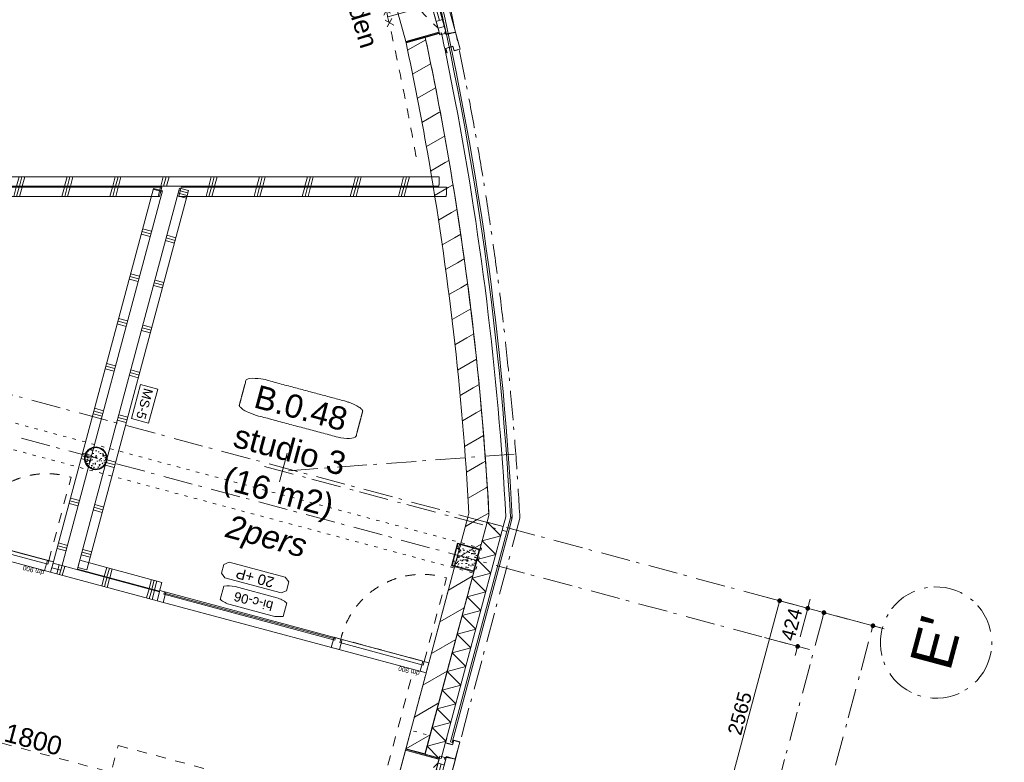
# Model space of a CAD drawing. Header units: millimetres. Extents: x -62314 to 79800, y -34032 to 28340.
# Tile 76 of 85: x 61663 to 72264, y -13817 to -5827. Entities that reach past the tile are written whole.
import ezdxf
from ezdxf.enums import TextEntityAlignment as Align

# ---------------------------------------------------------------- set-up
doc = ezdxf.new("R2010")
doc.units = ezdxf.units.MM
doc.header["$LTSCALE"] = 508
doc.header["$PDMODE"] = 1
doc.header["$PDSIZE"] = -2
for name, pattern in [('Dash Style-1', [0.41664, 0.20828, -0.20836]), ('Dash Style-5', [0.20828, 0.069425, -0.138855]), ('Dash Style-6', [1.04164, 0.625, -0.20828, 0.06943, -0.13893])]:
    doc.linetypes.add(name, pattern=pattern)
doc.layers.get('0').update_dxf_attribs({"lineweight": 0})
doc.layers.get('DEFPOINTS').update_dxf_attribs({"lineweight": 0})
for name, color, linetype, lineweight in [('(00) tekening-aanzicht', 8, 'Continuous', 0), ('(00) tekening-lijn draairichting', 7, 'Dash Style-1', 0), ('(00) tekening-merk kozijn', 40, 'Continuous', 0), ('(00) tekening-stramien-algemeen', 7, 'Dash Style-6', 0), ('(00) tekening-wijzigingspijl', 142, 'Continuous', 0), ('(00) tekst-algemeen', 8, 'Continuous', 0), ('(00) tekst-klein', 8, 'Continuous', 0), ('(00) tekst-ruimtenummer-algemeen', 8, 'Continuous', 0), ('(00) tekst-ruimtenummer-gradering', 8, 'Continuous', 0), ('(00) tekst-symbool', 8, 'Continuous', 0), ('(04) bouwaanvraag-brandweer-WBDBO', 142, 'Dash Style-1', 0), ('(22) binnenwanden-X kalkzandsteen', 1, 'Continuous', 0), ('(22) binnenwanden-X metal stud _', 92, 'Continuous', 0), ('(22) binnenwanden-X metal stud l', 92, 'Continuous', 0), ('(28) hoofddraagconstructie-bovenliggend', 1, 'Dash Style-5', 0), ('(42) binnenwandafwerkingen-R plaatmateriaal algemeen', 12, 'Continuous', 0), ('(8_) losse inventaris-(82) interieur', 1, 'Dash Style-1', 0), ('(__) constructies_materialen-K isolatie', 8, 'Continuous', 0), ('(__) constructies_materialen-q beton', 6, 'Continuous', 0), ('(__) constructies_materialen-Xh2 staalproducten', 1, 'Continuous', 0), ('Dimension', 7, 'Continuous', 0), ('None', 7, 'Continuous', 0)]:
    doc.layers.add(name, color=color, linetype=linetype, lineweight=lineweight)
doc.styles.add('Arial', font='Arial')
doc.styles.add('Arial Italic (italic)', font='Arial Italic')
doc.styles.add('Helvetica', font='Helvetica')
doc.dimstyles.new('KE __', dxfattribs={"dimtxt": 75.447591, "dimasz": 50.074463, "dimexe": 125, "dimexo": 500, "dimgap": 25, "dimtad": 1, "dimdec": 1, "dimtxsty": 'Arial', "dimblk": 'DOT', "dimblk1": 'DOT', "dimblk2": 'DOT', "dimcen": 0, "dimdle": 100, "dimazin": 0, "dimtfac": 0.8, "dimtdec": 1, "dimtix": 1, "dimtmove": 0, "dimatfit": 0, "dimldrblk": 'DOT', "dimfxl": 150, "dimfxlon": 1, "dimfrac": 2, "dimtolj": 1, "dimarcsym": 0})
pattern_1 = [(90, (0, 0), (500, 0), []), (90, (30, 0), (500, 0), []), (90, (60, 0), (500, 0), [])]
pattern_2 = [(0, (0, 0), (3e-14, -500), []), (0, (2e-15, -30), (3e-14, -500), []), (0, (4e-15, -60), (3e-14, -500), [])]
pattern_3 = [(45, (0, 0), (-176.7767, 176.7767), [])]
pattern_4 = [(95, (0, 0), (77.052, 64.654), [10.477, -115.252])]
pattern_5 = [(40, (0, 0), (-88.01, 60.6), [8.382, -92.202]), (145.45, (6.42, 5.39), (-10.957, 125.25), [8.905, -97.95]), (91.184, (-19.76, 19.76), (121.776, 89.074), [15.716, -172.88]), (141.636, (-9.61, 27.18), (-3.9, 188.55), [13.36, -146.924]), (36.18, (-19.76, 19.76), (-3.9, 188.55), [12.57, -138.3]), (66, (-4.94, 24.696), (98.736, 19.192), [10.477, -115.252]), (11, (-4.94, 24.7), (-47.597, 95.67), [8.382, -92.202]), (116.45, (3.29, 26.295), (51.14, 114.86), [8.905, -97.95]), (82.5, (0, 0), (-31.683, 34.085), [0.01, -277.224]), (82.5, (302.015, 2294.028), (-31.683, 34.0854), [0.011, -277.2237]), (82.5, (302.05, 2294.305), (-31.683, 34.0854), [0.011, -277.2237]), (82.5, (612.402, 4651.658), (-31.683, 34.08538), [0.011, -277.2237]), (82.5, (612.44, 4651.935), (-31.683, 34.08538), [0.011, -277.2237]), (52.5, (0, 0), (-12.974, 64.948), [0.01, -177.618]), (52.5, (825.335, 1075.597), (-12.9744, 64.9479), [0.011, -177.6175]), (52.5, (825.505, 1075.82), (-12.9744, 64.9479), [0.011, -177.6175]), (52.5, (2201.67, 2869.27), (-12.97435, 64.94785), [0.011, -177.6175]), (52.5, (2201.84, 2869.493), (-12.97435, 64.94785), [0.011, -177.6175]), (12.5, (-22.03, -22.03), (54.96, 50.5044), [0.01, -288.47]), (12.5, (844.31, 170.034), (54.9603, 50.5044), [0.011, -288.4695]), (12.5, (844.584, 170.095), (54.9603, 50.5044), [0.011, -288.4695]), (12.5, (3546.987, 769.203), (54.96032, 50.5044), [0.011, -288.4695]), (12.5, (3547.26, 769.264), (54.96032, 50.5044), [0.011, -288.4695]), (2.5, (-31.91, -31.91), (47.72, 67.497), [0.01, -220.436]), (2.5, (1120.5, 18.41), (47.72, 67.4973), [0.011, -220.436]), (2.5, (1120.78, 18.42), (47.72, 67.4973), [0.011, -220.436]), (2.5, (2957.37, 98.61), (47.7201, 67.4973), [0.011, -220.4356]), (2.5, (2957.65, 98.62), (47.7201, 67.4973), [0.011, -220.4356])]

# ---------------------------------------------------------------- blocks, each defined once
blk = doc.blocks.new('(00)-1-ruimtenummer-200')
at = {"layer": '(00) tekst-ruimtenummer-algemeen', "color": 17, "lineweight": 0, "transparency": 33554687}
blk.add_open_spline([(433, 618), (491, 618), (592, 600), (650, 570), (650, 420), (650, 271), (592, 241), (491, 223), (0, 223), (-491, 223), (-592, 241), (-650, 271), (-650, 420), (-650, 570), (-592, 600), (-491, 618), (-15, 618), (433, 618)], degree=2, knots=[0, 0, 0, 0.013296, 0.026591, 0.039887, 0.251662, 0.264958, 0.278253, 0.291549, 0.503324, 0.51662, 0.529915, 0.543211, 0.754986, 0.768281, 0.781577, 0.794873, 1, 1, 1], dxfattribs=at)
at = {"layer": 'None', "color": 2, "linetype": 'Continuous', "lineweight": 0}
blk.add_point((0, 0), dxfattribs=at)
at = {"layer": '(00) tekst-ruimtenummer-algemeen', "color": 17, "transparency": 33554687, "style": 'Arial'}
for tag, p in [('nummer', (0, 223)), ('naam', (0, -243)), ('oppervlak', (0, -710))]:
    blk.add_attdef(tag, text='', height=251, dxfattribs=at).set_placement(p, align=Align.BOTTOM_CENTER)
at = {"layer": '(00) tekst-ruimtenummer-gradering', "color": 17, "transparency": 33554687, "style": 'Arial Italic (italic)'}
blk.add_attdef('personen', text='', height=251, dxfattribs=at).set_placement((0, -876), align=Align.TOP_CENTER)
at = {"layer": 'None', "color": 0, "flags": 1}
blk.add_attdef('klasse', (-1353, -1667), '', height=251, dxfattribs=at)
blk = doc.blocks.new('00-merk kozijn')
at = {"layer": '(00) tekening-merk kozijn', "color": 2, "lineweight": 0, "transparency": 33554687, "flags": 128}
blk.add_lwpolyline([(233, 50, 0.105357), (349, 75), (350, 75), (350, 225), (349, 225, 0.105357), (233, 250), (-233, 250, 0.105357), (-349, 225), (-350, 225), (-350, 75), (-349, 75, 0.105357), (-233, 50)], format="xyb", close=True, dxfattribs=at)
at = {"layer": 'None', "color": 2, "linetype": 'Continuous', "lineweight": 0, "transparency": 33554687}
blk.add_point((0, 0), dxfattribs=at)
at = {"layer": '(00) tekening-merk kozijn', "color": 2, "transparency": 33554687, "style": 'Arial'}
blk.add_attdef('MERK', text='', height=101, dxfattribs=at).set_placement((0, 150), align=Align.MIDDLE_CENTER)
blk = doc.blocks.new('zetwerk omlijsting eternit')
at = {"layer": '(__) constructies_materialen-Xh2 staalproducten', "color": 3, "lineweight": 0, "transparency": 33554687, "flags": 128}
for points in [[(7, 13), (-17, 13), (-17, 11), (5, 11), (15, -100), (17, -98)], [(17, -98), (15, -100), (205, -100), (205, -30), (155, -30), (155, 30), (153, 30), (153, -32), (203, -32), (203, -98)], [(205, 48), (157, 48), (157, 0), (155, 0), (155, 50), (205, 50)]]:
    blk.add_lwpolyline(points, close=True, dxfattribs=at)
blk = doc.blocks.new('kozijn aansluiting-hoek met lijst eternit')
at = {"layer": '(42) binnenwandafwerkingen-R plaatmateriaal algemeen', "color": 17, "lineweight": 0, "transparency": 33554687, "flags": 128}
blk.add_lwpolyline([(-32, 444), (-22, 444), (-22, 75), (-32, 75)], close=True, dxfattribs=at)
at = {"layer": 'None', "color": 17, "lineweight": 0, "transparency": 33554687}
blk.add_line((-17, 230), (-17, 444), dxfattribs=at)
at = {"layer": 'None', "color": 17, "lineweight": 0, "transparency": 33554687, "flags": 128}
blk.add_lwpolyline([(-76, 70), (0, 70), (0, 0), (-76, 0)], close=True, dxfattribs=at)
at = {"layer": 'None', "color": 2, "linetype": 'Continuous', "lineweight": 0, "transparency": 33554687}
for p in [(0, 0), (5, 0)]:
    blk.add_point(p, dxfattribs=at)
at = {"layer": 'None', "color": 17, "transparency": 33554687}
blk.add_blockref('zetwerk omlijsting eternit', (0, 0), dxfattribs=at)
blk = doc.blocks.new('wijzigingspijl-100')
at = {"layer": '(00) tekening-wijzigingspijl', "color": 1, "lineweight": 0, "flags": 128}
blk.add_lwpolyline([(-1031, -85), (-1031, 87), (-203, 87), (-203, 203), (0, 0), (-203, -201), (-203, -85)], close=True, dxfattribs=at)
at = {"layer": '(00) tekening-wijzigingspijl', "color": 1, "style": 'Arial'}
blk.add_attdef('hoofdveld', text='', height=102, dxfattribs=at).set_placement((-573, 1), align=Align.MIDDLE_CENTER)
blk.add_attdef('subveld', text='', height=75.4, dxfattribs=at).set_placement((-1031, -246), align=Align.MIDDLE_LEFT)
blk = doc.blocks.new('bu-b-08')
at = {"layer": '(00) tekening-lijn draairichting', "color": 17, "lineweight": 0, "transparency": 33554687, "flags": 128}
for points in [[(1829, -374, 0.133219), (1729, -7), (1085, -374)], [(4189, -374, -0.133219), (4289, -7), (4933, -374)]]:
    blk.add_lwpolyline(points, format="xyb", dxfattribs=at)
at = {"layer": 'None', "color": 17, "lineweight": 0, "transparency": 33554687}
blk.add_line((4933, -409), (1161, -409), dxfattribs=at)
at = {"layer": 'None', "color": 17, "lineweight": 0, "transparency": 33554687, "flags": 128}
for points in [[(1041, -374), (4977, -374), (4977, 0), (1041, 0)], [(5009, -374), (5009, -444), (1009, -444), (1009, -374)], [(1161, -374), (1161, -444), (1085, -444), (1085, -374)], [(1829, -374), (1829, -444), (1753, -444), (1753, -374)], [(1905, -374), (1905, -444), (1829, -444), (1829, -374)], [(4189, -374), (4189, -444), (4113, -444), (4113, -374)], [(4189, -379), (4189, -444), (4113, -444), (4113, -379)], [(4265, -374), (4265, -444), (4189, -444), (4189, -374)], [(4933, -374), (4933, -444), (4857, -444), (4857, -374)], [(5024, -444), (2744, -444), (2744, -444), (2163, -444), (2163, -444), (994, -444), (994, -544), (5024, -544)]]:
    blk.add_lwpolyline(points, close=True, dxfattribs=at)
at = {"layer": '(00) tekst-algemeen', "color": 17, "transparency": 33554687}
ref = blk.add_blockref('00-merk kozijn', (3009, -544), dxfattribs=dict(at, rotation=180))
ref.add_attrib('MERK', 'bu-b-08*', dxfattribs={"layer": '(00) tekening-merk kozijn', "color": 2, "transparency": 33554687, "height": 100.6, "style": 'Arial'}).set_placement((3009, -694), align=Align.MIDDLE_CENTER)
at = {"layer": 'None', "color": 17, "transparency": 33554687, "xscale": -1}
blk.add_blockref('kozijn aansluiting-hoek met lijst eternit', (1009, -444), dxfattribs=at)
at = {"layer": 'None', "color": 17, "transparency": 33554687}
blk.add_blockref('kozijn aansluiting-hoek met lijst eternit', (5009, -444), dxfattribs=at)
at = {"layer": 'None', "color": 17, "transparency": 33554687, "rotation": 150}
blk.add_blockref('wijzigingspijl-100', (3459, -869), dxfattribs=at).add_auto_attribs({'hoofdveld': 'gewijzigd nota'})
blk = doc.blocks.new('Group-34-1')
at = {"layer": '(04) bouwaanvraag-brandweer-WBDBO', "color": 1, "lineweight": 0, "transparency": 33554687}
for p, q in [((28.125, -412.5), (103.125, -337.5)), ((28.125, -337.5), (103.125, -412.5))]:
    blk.add_line(p, q, dxfattribs=at)
blk = doc.blocks.new('Group-35-1')
at = {"layer": '(04) bouwaanvraag-brandweer-WBDBO', "color": 1, "lineweight": 0, "transparency": 33554687}
for p, q in [((-103.125, -412.5), (-28.125, -337.5)), ((-103.125, -337.5), (-28.125, -412.5))]:
    blk.add_line(p, q, dxfattribs=at)
blk = doc.blocks.new('Group-36-1')
at = {"layer": '(04) bouwaanvraag-brandweer-WBDBO', "color": 1, "lineweight": 0, "transparency": 33554687}
for p, q in [((28.125, 412.5), (103.125, 337.5)), ((28.125, 337.5), (103.125, 412.5))]:
    blk.add_line(p, q, dxfattribs=at)
blk = doc.blocks.new('Group-37-1')
at = {"layer": '(04) bouwaanvraag-brandweer-WBDBO', "color": 1, "lineweight": 0, "transparency": 33554687}
for p, q in [((-103.125, 412.5), (-28.125, 337.5)), ((-103.125, 337.5), (-28.125, 412.5))]:
    blk.add_line(p, q, dxfattribs=at)
blk = doc.blocks.new('Group-38-1')
at = {"layer": '(04) bouwaanvraag-brandweer-WBDBO', "color": 1, "linetype": 'Continuous', "lineweight": 0, "transparency": 33554687}
blk.add_line((0, -375), (0, 375), dxfattribs=at)
at = {"layer": '(04) bouwaanvraag-brandweer-WBDBO', "color": 1, "transparency": 33554687}
for name in ['Group-37-1', 'Group-36-1', 'Group-35-1', 'Group-34-1']:
    blk.add_blockref(name, (0, 0), dxfattribs=at)
at = {"layer": '(04) bouwaanvraag-brandweer-WBDBO', "color": 1, "transparency": 33554687, "insert": (0, 460.28125), "char_height": 132.033285, "attachment_point": 8, "line_spacing_factor": 0.963327, "style": 'Arial'}
blk.add_mtext('30', dxfattribs=at)
blk = doc.blocks.new('04-wbdbo 30')
at = {"layer": 'None', "color": 2, "linetype": 'Continuous', "lineweight": 0, "transparency": 33554687}
blk.add_point((0, 0), dxfattribs=at)
at = {"layer": 'None', "color": 17, "transparency": 33554687}
blk.add_blockref('Group-38-1', (0, 0), dxfattribs=at)
blk = doc.blocks.new('bu-b-05')
at = {"layer": '(00) tekst-algemeen', "color": 17, "transparency": 33554687, "rotation": 270}
blk.add_blockref('00-merk kozijn', (544, 1982), dxfattribs=at).add_auto_attribs({'MERK': 'bu-b-05*'})
at = {"layer": 'None', "color": 17, "transparency": 33554687}
for name, p, rotation in [('bu-b-08', (0, -1027), 90), ('04-wbdbo 30', (260, 3513), 270), ('04-wbdbo 30', (260, 1214), 270), ('04-wbdbo 30', (260, 321), 270)]:
    blk.add_blockref(name, p, dxfattribs=dict(at, rotation=rotation))
blk = doc.blocks.new('Group-39-1')
at = {"layer": '(22) binnenwanden-X kalkzandsteen', "linetype": 'Continuous', "lineweight": 0, "transparency": 33554687}
h = blk.add_hatch(dxfattribs=at)
h.set_pattern_fill('(__)F kzs 1_100', color=253, style=0, pattern_type=2)
h.set_pattern_definition(pattern_3)
edge = h.paths.add_edge_path()
edge.add_line((67386, 17480), (67386, 17526))
edge.add_arc((35971, 7201), 33068, 18.1935, 24.9684)
edge.add_line((65949, 21160), (65949, 21160))
edge.add_arc((35971, 7201), 33068, 24.9683, 27.0437)
edge.add_line((65423, 22236), (65607, 22347))
edge.add_arc((35971, 7201), 33282, 26.0348, 27.0694, ccw=False)
edge.add_line((65876, 21809), (65876, 21809))
edge.add_arc((35971, 7201), 33282, 18.1344, 26.0348, ccw=False)
edge.add_line((67600, 17560), (67600, 17480))
edge.add_line((67600, 17480), (67386, 17480))
at = {"layer": '(22) binnenwanden-X kalkzandsteen', "color": 3, "lineweight": 0, "transparency": 33554687, "flags": 128}
blk.add_lwpolyline([(67386, 17480), (67386, 17526, 0.02957), (65949, 21160), (65949, 21160, 0.009056), (65423, 22236), (65607, 22347, -0.004515), (65876, 21809), (65876, 21809, -0.034485), (67600, 17560), (67600, 17480)], format="xyb", dxfattribs=at)
at = {"layer": '(42) binnenwandafwerkingen-R plaatmateriaal algemeen', "color": 17, "lineweight": 0, "transparency": 33554687, "flags": 128}
blk.add_lwpolyline([(61947, 28374, -0.09234), (67828, 17602), (67848, 17605, 0.092461), (61955, 28397)], format="xyb", close=True, dxfattribs=at)
blk.add_lwpolyline([(67850, 17480), (67850, 17595), (67830, 17592), (67830, 17480)], dxfattribs=at)
at = {"layer": '(__) constructies_materialen-K isolatie', "color": 2, "lineweight": 0, "transparency": 33554687, "flags": 128}
blk.add_lwpolyline([(67600, 17480), (67600, 17560, 0.029079), (66185, 21160), (66185, 21160, 0.009916), (65607, 22347), (65762, 22440, -0.004515), (66032, 21900), (66032, 21900, -0.034793), (67780, 17589), (67780, 17480)], format="xyb", dxfattribs=at)
at = {"layer": 'None', "color": 17, "lineweight": 0, "transparency": 33554687}
blk.add_open_spline([(67181, 19493), (67181, 19492), (67181, 19493)], degree=1, dxfattribs=at)
at = {"layer": 'None', "color": 17, "transparency": 33554687, "rotation": 30.4829406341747}
blk.add_blockref('bu-b-05', (65422, 22239), dxfattribs=at)
blk = doc.blocks.new('MS 5 - 150mm _ 57db')
at = {"layer": '(00) tekst-symbool', "color": 17, "lineweight": 0, "transparency": 33554687, "flags": 128}
blk.add_lwpolyline([(-190, 96), (190, 96), (190, -96), (-190, -96)], close=True, dxfattribs=at)
at = {"layer": '(00) tekst-symbool', "color": 17, "transparency": 33554687, "insert": (0, 0), "char_height": 100.6, "attachment_point": 5, "line_spacing_factor": 0.836574, "style": 'Helvetica'}
blk.add_mtext('MS-5', dxfattribs=at)
blk = doc.blocks.new('Group-40-1')
at = {"layer": 'None', "color": 17, "transparency": 33554687, "rotation": 270.0000000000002}
blk.add_blockref('MS 5 - 150mm _ 57db', (63708, 17757), dxfattribs=at)
blk = doc.blocks.new('00 peil_pg_200')
at = {"layer": 'None', "color": 17, "lineweight": 0, "transparency": 33554687, "flags": 128}
blk.add_lwpolyline([(-313, 84), (-362, 46), (-362, -54), (-313, -91), (313, -91), (363, -54), (363, 46), (313, 84)], close=True, dxfattribs=at)
at = {"layer": 'None', "color": 17, "style": 'Arial'}
blk.add_attdef('peil', text='', height=113, dxfattribs=at).set_placement((0, 0), align=Align.MIDDLE_CENTER)
at = {"layer": 'None', "color": 0, "flags": 1}
blk.add_attdef('opmerking', (-362, -295), '', height=113, dxfattribs=at)
blk = doc.blocks.new('Isolatie Object-1')
at = {"layer": '(__) constructies_materialen-K isolatie', "color": 2, "lineweight": 0, "transparency": 33554687, "flags": 128}
blk.add_lwpolyline([(0, 90), (2582, 90), (2582, -90), (0, -90)], close=True, dxfattribs=at)
blk.add_lwpolyline([(0, -90), (104, 90), (208, -90), (208, -90), (312, 90), (416, -90), (416, -90), (520, 90), (624, -90), (624, -90), (727, 90), (831, -90), (831, -90), (935, 90), (1039, -90), (1039, -90), (1143, 90), (1247, -90), (1247, -90), (1351, 90), (1455, -90), (1455, -90), (1559, 90), (1663, -90), (1663, -90), (1767, 90), (1871, -90), (1871, -90), (1975, 90), (2078, -90), (2078, -90), (2182, 90), (2286, -90), (2286, -90), (2390, 90), (2494, -90), (2582, 61)], dxfattribs=at)
blk = doc.blocks.new('kolom 244.5x6.3-staal-beton')
at = {"layer": '(__) constructies_materialen-q beton', "linetype": 'Continuous', "lineweight": 0, "transparency": 33554687}
h = blk.add_hatch(dxfattribs=at)
h.set_pattern_fill('(__)q beton gewapend fijn 1_5', color=253, style=0, pattern_type=2)
h.set_pattern_definition(pattern_4)
h.paths.add_polyline_path([(115, 0), (115, -11), (113, -23), (111, -34), (107, -44), (102, -54), (96, -64), (89, -73), (82, -82), (73, -89), (64, -96), (54, -102), (44, -107), (34, -111), (23, -113), (11, -115), (0, -116), (-11, -115), (-23, -113), (-34, -111), (-44, -107), (-54, -102), (-64, -96), (-73, -89), (-82, -82), (-89, -73), (-96, -64), (-102, -54), (-107, -44), (-111, -34), (-113, -23), (-115, -11), (-116, 0), (-115, 11), (-113, 23), (-111, 34), (-107, 44), (-102, 54), (-96, 64), (-89, 73), (-82, 82), (-73, 89), (-64, 96), (-54, 102), (-44, 107), (-34, 111), (-23, 113), (-11, 115), (0, 115), (11, 115), (23, 113), (34, 111), (44, 107), (54, 102), (64, 96), (73, 89), (82, 82), (89, 73), (96, 64), (102, 54), (107, 44), (111, 34), (113, 23), (115, 11)])
h = blk.add_hatch(dxfattribs=at)
h.set_pattern_fill('(__)q beton gewapend fijn 1_5-1', color=8, style=0, pattern_type=2)
h.set_pattern_definition(pattern_5)
h.paths.add_polyline_path([(115, 0), (115, -11), (113, -23), (111, -34), (107, -44), (102, -54), (96, -64), (89, -73), (82, -82), (73, -89), (64, -96), (54, -102), (44, -107), (34, -111), (23, -113), (11, -115), (0, -116), (-11, -115), (-23, -113), (-34, -111), (-44, -107), (-54, -102), (-64, -96), (-73, -89), (-82, -82), (-89, -73), (-96, -64), (-102, -54), (-107, -44), (-111, -34), (-113, -23), (-115, -11), (-116, 0), (-115, 11), (-113, 23), (-111, 34), (-107, 44), (-102, 54), (-96, 64), (-89, 73), (-82, 82), (-73, 89), (-64, 96), (-54, 102), (-44, 107), (-34, 111), (-23, 113), (-11, 115), (0, 115), (11, 115), (23, 113), (34, 111), (44, 107), (54, 102), (64, 96), (73, 89), (82, 82), (89, 73), (96, 64), (102, 54), (107, 44), (111, 34), (113, 23), (115, 11)])
at = {"layer": '(__) constructies_materialen-q beton', "color": 5, "lineweight": 0, "transparency": 33554687, "flags": 128}
blk.add_lwpolyline([(115, 0), (115, -11), (113, -23), (111, -34), (107, -44), (102, -54), (96, -64), (89, -73), (82, -82), (73, -89), (64, -96), (54, -102), (44, -107), (34, -111), (23, -113), (11, -115), (0, -116), (-11, -115), (-23, -113), (-34, -111), (-44, -107), (-54, -102), (-64, -96), (-73, -89), (-82, -82), (-89, -73), (-96, -64), (-102, -54), (-107, -44), (-111, -34), (-113, -23), (-115, -11), (-116, 0), (-115, 11), (-113, 23), (-111, 34), (-107, 44), (-102, 54), (-96, 64), (-89, 73), (-82, 82), (-73, 89), (-64, 96), (-54, 102), (-44, 107), (-34, 111), (-23, 113), (-11, 115), (0, 115), (11, 115), (23, 113), (34, 111), (44, 107), (54, 102), (64, 96), (73, 89), (82, 82), (89, 73), (96, 64), (102, 54), (107, 44), (111, 34), (113, 23), (115, 11)], close=True, dxfattribs=at)
at = {"layer": '(__) constructies_materialen-Xh2 staalproducten', "color": 3, "lineweight": 0, "transparency": 33554687, "flags": 128}
for points in [[(-123, 0, -0.414214), (0, 122, -0.414214), (122, 0, -0.414214), (0, -123, -0.414214)], [(-116, 0, -0.414214), (0, 115, -0.414214), (115, 0, -0.414214), (0, -116, -0.414214)]]:
    blk.add_lwpolyline(points, format="xyb", close=True, dxfattribs=at)
at = {"layer": 'None', "color": 2, "linetype": 'Continuous', "lineweight": 0, "transparency": 33554687}
blk.add_point((0, 0), dxfattribs=at)
blk = doc.blocks.new('kolom 250x250x6.3-staal-beton')
at = {"layer": '(__) constructies_materialen-q beton', "linetype": 'Continuous', "lineweight": 0, "transparency": 33554687}
h = blk.add_hatch(dxfattribs=at)
h.set_pattern_fill('(__)q beton gewapend fijn 1_5', color=253, style=0, pattern_type=2)
h.set_pattern_definition(pattern_4)
h.paths.add_polyline_path([(-118.7, 118.7), (118.7, 118.7), (118.7, -118.7), (-118.7, -118.7)])
h = blk.add_hatch(dxfattribs=at)
h.set_pattern_fill('(__)q beton gewapend fijn 1_5-1', color=8, style=0, pattern_type=2)
h.set_pattern_definition(pattern_5)
h.paths.add_polyline_path([(-118.7, 118.7), (118.7, 118.7), (118.7, -118.7), (-118.7, -118.7)])
at = {"layer": '(__) constructies_materialen-q beton', "color": 5, "lineweight": 0, "transparency": 33554687, "flags": 128}
blk.add_lwpolyline([(-118.7, 118.7), (118.7, 118.7), (118.7, -118.7), (-118.7, -118.7)], close=True, dxfattribs=at)
at = {"layer": '(__) constructies_materialen-Xh2 staalproducten', "color": 3, "lineweight": 0, "transparency": 33554687, "flags": 128}
for points in [[(-125, 125), (-125, -125), (125, -125), (125, 125)], [(118.7, -118.7), (-118.7, -118.7), (-118.7, 118.7), (118.7, 118.7)]]:
    blk.add_lwpolyline(points, close=True, dxfattribs=at)
at = {"layer": 'None', "color": 2, "linetype": 'Continuous', "lineweight": 0, "transparency": 33554687}
blk.add_point((0, 0), dxfattribs=at)
blk = doc.blocks.new('_Dot')
at = {"color": 0, "linetype": 'ByBlock', "lineweight": -2}
blk.add_line((-0.5, 0), (-1, 0), dxfattribs=at)
at = {"color": 0, "linetype": 'ByBlock', "const_width": 0.5}
blk.add_lwpolyline([(-0.25, 0, 1), (0.25, 0, 1)], format="xyb", close=True, dxfattribs=at)
blk = doc.blocks.new('*D149')
at = {"layer": 'DEFPOINTS', "color": 0, "transparency": 33554687}
for p in [(20450, 17480), (23381, 17480), (20280, 14915)]:
    blk.add_point(p, dxfattribs=at)
at = {"layer": 'Dimension', "color": 0, "lineweight": -2, "transparency": 33554687}
for p, q in [((23231, 17480), (23506, 17480)), ((23381, 14966), (23381, 17430)), ((23231, 14915), (23506, 14915))]:
    blk.add_line(p, q, dxfattribs=at)
at = {"layer": 'Dimension', "color": 0, "lineweight": -2, "xscale": 50.07446289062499, "yscale": 50.07446289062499, "zscale": 50.07446289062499}
for p, rotation in [((23381, 17480), 90), ((23381, 14915), 270)]:
    blk.add_blockref('_Dot', p, dxfattribs=dict(at, rotation=rotation))
at = {"layer": 'Dimension', "color": 0, "lineweight": 0, "transparency": 33554687, "insert": (23281, 16198), "char_height": 150.9, "attachment_point": 5, "rotation": 90, "style": 'Helvetica'}
blk.add_mtext('\\A1;2565', dxfattribs=at)
blk = doc.blocks.new('*D174')
at = {"layer": '(8_) losse inventaris-(82) interieur', "color": 0, "lineweight": -2, "transparency": 33554687}
for p, q in [((64336, 13833), (62636, 13833)), ((62586, 13433), (62586, 13708)), ((64386, 13633), (64386, 13708))]:
    blk.add_line(p, q, dxfattribs=at)
at = {"layer": 'DEFPOINTS', "color": 0, "transparency": 33554687}
for p in [(64386, 14133), (62586, 13933), (62586, 13833)]:
    blk.add_point(p, dxfattribs=at)
at = {"layer": '(8_) losse inventaris-(82) interieur', "color": 0, "lineweight": -2, "xscale": 50.07446289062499, "yscale": 50.07446289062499, "zscale": 50.07446289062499, "rotation": 180}
blk.add_blockref('_Dot', (62586, 13833), dxfattribs=at)
at = {"layer": '(8_) losse inventaris-(82) interieur', "color": 0, "lineweight": -2, "xscale": 50.07446289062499, "yscale": 50.07446289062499, "zscale": 50.07446289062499}
blk.add_blockref('_Dot', (64386, 13833), dxfattribs=at)
at = {"layer": '(8_) losse inventaris-(82) interieur', "color": 0, "lineweight": 0, "transparency": 33554687, "insert": (63486, 13958), "char_height": 201.2, "attachment_point": 5, "style": 'Helvetica'}
blk.add_mtext('\\A1;1800', dxfattribs=at)
blk = doc.blocks.new('bi-c-06 plt')
at = {"layer": '(00) tekening-lijn draairichting', "color": 17, "lineweight": 0, "transparency": 33554687, "flags": 128}
blk.add_lwpolyline([(52, -114), (52, -1044), (82, -1044, 0.414214), (982, -144), (982, -114)], format="xyb", close=True, dxfattribs=at)
at = {"layer": 'None', "color": 17, "lineweight": 0, "transparency": 33554687}
for p, q in [((1042, -99), (1042, -114)), ((2948, -99), (2948, -114))]:
    blk.add_line(p, q, dxfattribs=at)
at = {"layer": 'None', "color": 17, "lineweight": 0, "transparency": 33554687, "flags": 128}
for points in [[(0, 0), (3000, 0), (3000, -114), (0, -114)], [(0, 0), (67, 0), (67, -114), (0, -114)], [(52, -74), (982, -74), (982, -114), (52, -114)], [(967, 0), (1057, 0), (1057, -114), (967, -114)], [(1042, -87), (2948, -87), (2948, -99), (1042, -99)], [(2933, 0), (3000, 0), (3000, -114), (2933, -114)]]:
    blk.add_lwpolyline(points, close=True, dxfattribs=at)
at = {"layer": '(00) tekening-merk kozijn', "color": 1, "transparency": 33554687}
ref = blk.add_blockref('00-merk kozijn', (1995, -114), dxfattribs=dict(at, xscale=-1, rotation=179.999999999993))
ref.add_attrib('MERK', 'bi-c-06', dxfattribs={"color": 2, "transparency": 33554687, "height": 100.6, "rotation": 360, "style": 'Arial'}).set_placement((1995, -264), align=Align.MIDDLE_CENTER)
at = {"layer": '(00) tekst-klein', "color": 17, "insert": (67, 3), "char_height": 50.3, "attachment_point": 7, "line_spacing_factor": 0.963327, "style": 'Arial'}
blk.add_mtext('dm 900', dxfattribs=at)
blk = doc.blocks.new('Group-195-1')
at = {"layer": '(00) tekening-stramien-algemeen', "color": 2, "lineweight": 0, "transparency": 33554687}
for p, q in [((71038, 6410), (50513, 6410)), ((71037, 5986), (50513, 5986))]:
    blk.add_line(p, q, dxfattribs=at)
blk = doc.blocks.new('Stramien blok B')
at = {"layer": '(00) tekening-stramien-algemeen', "color": 2, "lineweight": 0, "transparency": 33554687}
for p, q in [((67420.6, 7193.8), (65060, 6370.5)), ((65060, 6570.5), (65060, 6170.5)), ((67660, 6543), (67660, 1818.9)), ((64860, 6370.5), (67560, 6370.5))]:
    blk.add_line(p, q, dxfattribs=at)
blk.add_arc((35700.8, -3868.7), 33612.3, 18.04471, 49.82225, dxfattribs=at)
at = {"layer": 'None', "color": 17, "transparency": 33554687}
blk.add_blockref('Group-195-1', (0, 0), dxfattribs=at)
blk = doc.blocks.new('00-stramienbol')
at = {"layer": '(00) tekening-stramien-algemeen', "color": 2, "lineweight": 0, "transparency": 33554687, "flags": 128}
blk.add_lwpolyline([(0, 600), (59, 597), (117, 588), (174, 574), (230, 554), (283, 529), (333, 499), (381, 464), (424, 424), (464, 381), (499, 333), (529, 283), (554, 230), (574, 174), (588, 117), (597, 59), (600, 0), (597, -59), (588, -117), (574, -174), (554, -230), (529, -283), (499, -333), (464, -381), (424, -424), (381, -464), (333, -499), (283, -529), (230, -554), (174, -574), (117, -588), (59, -597), (0, -600), (-59, -597), (-117, -588), (-174, -574), (-230, -554), (-283, -529), (-333, -499), (-381, -464), (-424, -424), (-464, -381), (-499, -333), (-529, -283), (-554, -230), (-574, -174), (-588, -117), (-597, -59), (-600, 0), (-597, 59), (-588, 117), (-574, 174), (-554, 230), (-529, 283), (-499, 333), (-464, 381), (-424, 424), (-381, 464), (-333, 499), (-283, 529), (-230, 554), (-174, 574), (-117, 588), (-59, 597)], close=True, dxfattribs=at)
at = {"layer": '(00) tekening-stramien-algemeen', "color": 2, "linetype": 'Continuous', "lineweight": 0, "transparency": 33554687}
for p in [(0, 600), (-600, 0), (0, 0), (600, 0), (0, -600)]:
    blk.add_point(p, dxfattribs=at)
at = {"layer": '(00) tekening-stramien-algemeen', "color": 2, "transparency": 33554687, "style": 'Arial'}
blk.add_attdef('hoofdveld', text='', height=453, dxfattribs=at).set_placement((0, 0), align=Align.MIDDLE_CENTER)
at = {"layer": 'None', "color": 0, "flags": 1}
for tag, p in [('subveld_1', (-600, -1415)), ('subveld_2', (-600, -2230))]:
    blk.add_attdef(tag, p, '', height=453, dxfattribs=at)
blk = doc.blocks.new('*D428')
at = {"layer": '(00) tekening-stramien-algemeen', "color": 0, "lineweight": -2, "transparency": 33554687}
for p, q in [((11071, -96), (11071, 75)), ((17161, -50), (11121, -50)), ((17211, -503), (17211, -175))]:
    blk.add_line(p, q, dxfattribs=at)
at = {"layer": 'DEFPOINTS', "color": 0, "transparency": 33554687}
for p in [(11071, -50), (17211, -3), (11071, -596)]:
    blk.add_point(p, dxfattribs=at)
at = {"layer": '(00) tekening-stramien-algemeen', "color": 0, "lineweight": -2, "xscale": 50.07446289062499, "yscale": 50.07446289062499, "zscale": 50.07446289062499, "rotation": 180}
blk.add_blockref('_Dot', (11071, -50), dxfattribs=at)
at = {"layer": '(00) tekening-stramien-algemeen', "color": 0, "lineweight": -2, "xscale": 50.07446289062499, "yscale": 50.07446289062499, "zscale": 50.07446289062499}
blk.add_blockref('_Dot', (17211, -50), dxfattribs=at)
at = {"layer": '(00) tekening-stramien-algemeen', "color": 0, "lineweight": 0, "transparency": 33554687, "insert": (14141, 75), "char_height": 150.9, "attachment_point": 5, "style": 'Helvetica'}
blk.add_mtext('\\A1;6140', dxfattribs=at)
blk = doc.blocks.new('*D429')
at = {"layer": '(00) tekening-stramien-algemeen', "color": 0, "lineweight": -2, "transparency": 33554687}
for p, q in [((-267, -446), (-267, -721)), ((17211, -446), (17211, -721)), ((-217, -596), (17161, -596))]:
    blk.add_line(p, q, dxfattribs=at)
at = {"layer": 'DEFPOINTS', "color": 0, "transparency": 33554687}
for p in [(-267, 3333), (17211, 100), (17211, -596)]:
    blk.add_point(p, dxfattribs=at)
at = {"layer": '(00) tekening-stramien-algemeen', "color": 0, "lineweight": -2, "xscale": 50.07446289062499, "yscale": 50.07446289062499, "zscale": 50.07446289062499}
for p, rotation in [((-267, -596), 179.9996842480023), ((17211, -596), 359.9996842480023)]:
    blk.add_blockref('_Dot', p, dxfattribs=dict(at, rotation=rotation))
at = {"layer": '(00) tekening-stramien-algemeen', "color": 0, "lineweight": 0, "transparency": 33554687, "insert": (8472, -496), "char_height": 150.9, "attachment_point": 5, "rotation": 359.9997, "style": 'Helvetica'}
blk.add_mtext('\\A1;17478', dxfattribs=at)
blk = doc.blocks.new('*D430')
at = {"layer": '(00) tekening-stramien-algemeen', "color": 0, "lineweight": -2, "transparency": 33554687}
for p, q in [((16787, 498), (16787, 255)), ((17211, 497), (17211, 255)), ((16737, 130), (16687, 130)), ((17211, 130), (16787, 130)), ((17261, 130), (17311, 130))]:
    blk.add_line(p, q, dxfattribs=at)
at = {"layer": 'DEFPOINTS', "color": 0, "transparency": 33554687}
for p in [(16787, 130), (16787, -2), (17211, -3)]:
    blk.add_point(p, dxfattribs=at)
at = {"layer": '(00) tekening-stramien-algemeen', "color": 0, "lineweight": -2, "xscale": 50.07446289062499, "yscale": 50.07446289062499, "zscale": 50.07446289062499}
blk.add_blockref('_Dot', (16787, 130), dxfattribs=at)
at = {"layer": '(00) tekening-stramien-algemeen', "color": 0, "lineweight": -2, "xscale": 50.07446289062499, "yscale": 50.07446289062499, "zscale": 50.07446289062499, "rotation": 180}
blk.add_blockref('_Dot', (17211, 130), dxfattribs=at)
at = {"layer": '(00) tekening-stramien-algemeen', "color": 0, "lineweight": 0, "transparency": 33554687, "insert": (16999, 255), "char_height": 150.9, "attachment_point": 5, "style": 'Helvetica'}
blk.add_mtext('\\A1;424', dxfattribs=at)
blk = doc.blocks.new('blok b-v0-gevel_constructie')
at = {"layer": '(22) binnenwanden-X kalkzandsteen', "linetype": 'Continuous', "lineweight": 0, "transparency": 33554687}
h = blk.add_hatch(dxfattribs=at)
h.set_pattern_fill('(__)F kzs 1_100', color=253, style=0, pattern_type=2)
h.set_pattern_definition(pattern_3)
h.paths.add_polyline_path([(19905.99, 14908.53), (19905.99, 14898.48), (20119.99, 14898.48), (20119.99, 17480.02), (19905.99, 17480.02), (19905.99, 14908.53)])
at = {"layer": '(00) tekening-aanzicht', "color": 17, "lineweight": 0, "transparency": 33554687}
blk.add_line((19905.99, 15104.61), (19905.99, 14354.63), dxfattribs=at)
at = {"layer": '(22) binnenwanden-X kalkzandsteen', "color": 3, "lineweight": 0, "transparency": 33554687, "flags": 128}
for points in [[(19905.99, 14908.53), (19905.99, 14898.48), (20119.99, 14898.48), (20119.99, 17480.02)], [(19905.99, 17480.02), (19905.99, 14908.53), (19905.99, 14908.53)]]:
    blk.add_lwpolyline(points, dxfattribs=at)
at = {"layer": '(28) hoofddraagconstructie-bovenliggend', "color": 2, "lineweight": 0, "transparency": 33554687, "flags": 128}
for points in [[(6476.49, 17194.48), (20135.49, 17194.48), (20135.49, 16914.48), (6476.49, 16914.48)], [(19905.99, 17176.98), (20119.99, 17176.98), (20119.99, 15104.61), (19905.99, 15104.61)]]:
    blk.add_lwpolyline(points, close=True, dxfattribs=at)
at = {"layer": '(42) binnenwandafwerkingen-R plaatmateriaal algemeen', "color": 17, "lineweight": 0, "transparency": 33554687, "flags": 128}
blk.add_lwpolyline([(20350, 17480.02), (20350, 15094.3), (20370, 15094.3), (20370, 17480.02)], dxfattribs=at)
at = {"layer": '(__) constructies_materialen-K isolatie', "color": 2, "rotation": 270}
blk.add_blockref('Isolatie Object-1', (20209.99, 17480.02), dxfattribs=at)
at = {"layer": 'None', "color": 17, "transparency": 33554687}
for name, p in [('kolom 244.5x6.3-staal-beton', (15872.8, 17054.48)), ('kolom 250x250x6.3-staal-beton', (19994.99, 17054.48)), ('bu-b-05', (19906.02, 10934.54))]:
    blk.add_blockref(name, p, dxfattribs=at)
at = {"layer": 'Dimension', "color": 17, "lineweight": 0, "transparency": 33554687}
dim = blk.add_linear_dim(base=(23381.5, 17479.99), p1=(20280.02, 14915.48), p2=(20450.01, 17479.99), angle=270, dimstyle='KE __', override={"dimtxt": 150.895182, "dimgap": 25, "dimdec": 0, "dimpost": '<>', "dimtxsty": 'Helvetica', "dimtmove": 2}, dxfattribs=at)
dim.commit()
dim.dimension.update_dxf_attribs({"geometry": '*D149', "text_midpoint": (23281.05, 16197.73)})
blk = doc.blocks.new('blok B 00')
at = {"layer": '(22) binnenwanden-X metal stud _', "linetype": 'Continuous', "lineweight": 0, "transparency": 33554687}
h = blk.add_hatch(dxfattribs=at)
h.set_pattern_fill('(__) metal stud-_ 1_100-1', color=253, style=0, pattern_type=2)
h.set_pattern_definition(pattern_2)
h.paths.add_polyline_path([(63470.3, 20096), (63470.3, 15869.8), (63570.3, 15869.8), (63570.3, 20096)])
h = blk.add_hatch(dxfattribs=at)
h.set_pattern_fill('(__) metal stud-_ 1_100-1', color=253, style=0, pattern_type=2)
h.set_pattern_definition(pattern_2)
h.paths.add_polyline_path([(63300.3, 15794.8), (63300.3, 20019.7), (63200.3, 20019.7), (63200.3, 15794.8)])
at = {"layer": '(22) binnenwanden-X metal stud l', "linetype": 'Continuous', "lineweight": 0, "transparency": 33554687}
h = blk.add_hatch(dxfattribs=at)
h.set_pattern_fill('(__) metal stud-_ 1_100', color=8, style=0, pattern_type=2)
h.set_pattern_definition(pattern_1)
h.paths.add_polyline_path([(66158.8, 20853.8), (66162.7, 20839.3), (56556, 18265.2), (56556, 18368.7), (66140.7, 20936.9), (66162.7, 20854.8)])
h = blk.add_hatch(dxfattribs=at)
h.set_pattern_fill('(__) metal stud-_ 1_100', color=8, style=0, pattern_type=2)
h.set_pattern_definition(pattern_1)
h.paths.add_polyline_path([(66267.7, 20753.6), (66263.8, 20768), (66267.7, 20769.1), (66245.7, 20851.2), (63485.3, 20111.6), (63485.3, 20008)])
h = blk.add_hatch(dxfattribs=at)
h.set_pattern_fill('(__) metal stud-_ 1_100', color=8, style=0, pattern_type=2)
h.set_pattern_definition(pattern_1)
h.paths.add_polyline_path([(63285.3, 20058), (59709.8, 19099.9), (59709.8, 18996.4), (63285.3, 19954.4)])
h = blk.add_hatch(dxfattribs=at)
h.set_pattern_fill('(__) metal stud-_ 1_100', color=8, style=0, pattern_type=2)
h.set_pattern_definition(pattern_1)
h.paths.add_polyline_path([(63470.3, 15849.8), (64386, 15849.8), (64386, 15949.8), (63470.3, 15949.8)])
h = blk.add_hatch(dxfattribs=at)
h.set_pattern_fill('(__) metal stud-_ 1_100', color=8, style=0, pattern_type=2)
h.set_pattern_definition(pattern_1)
h.paths.add_polyline_path([(64386, 15844.8), (63200.3, 15844.8), (63200.3, 15744.8), (64386, 15744.8)])
at = {"layer": '(22) binnenwanden-X metal stud _', "color": 7, "lineweight": 0, "transparency": 33554687, "flags": 128}
for points in [[(63470.3, 20096), (63470.3, 15869.8), (63570.3, 15869.8), (63570.3, 20096)], [(63300.3, 15794.8), (63300.3, 20019.7), (63200.3, 20019.7), (63200.3, 15794.8)]]:
    blk.add_lwpolyline(points, close=True, dxfattribs=at)
at = {"layer": '(22) binnenwanden-X metal stud l', "color": 7, "lineweight": 0, "transparency": 33554687, "flags": 128}
for points in [[(66158.8, 20853.8), (66162.7, 20839.3), (56556, 18265.2), (56556, 18368.7), (66140.7, 20936.9), (66162.7, 20854.8)], [(66267.7, 20753.6), (66263.8, 20768), (66267.7, 20769.1), (66245.7, 20851.2), (63485.3, 20111.6), (63485.3, 20008)], [(63285.3, 20058), (59709.8, 19099.9), (59709.8, 18996.4), (63285.3, 19954.4)], [(63470.3, 15849.8), (64386, 15849.8), (64386, 15949.8), (63470.3, 15949.8)], [(64386, 15844.8), (63200.3, 15844.8), (63200.3, 15744.8), (64386, 15744.8)]]:
    blk.add_lwpolyline(points, close=True, dxfattribs=at)
at = {"layer": '(8_) losse inventaris-(82) interieur', "color": 17, "lineweight": 0, "transparency": 33554687}
blk.add_line((67245.5, 15632.7), (67245.5, 8632.7), dxfattribs=at)
at = {"layer": '(8_) losse inventaris-(82) interieur', "color": 17, "lineweight": 0, "transparency": 33554687, "flags": 128}
blk.add_lwpolyline([(64386, 14132.7), (67386, 14132.7), (67386, 10132.7), (64386, 10132.7)], close=True, dxfattribs=at)
at = {"layer": '(8_) losse inventaris-(82) interieur', "color": 17, "lineweight": 0, "transparency": 33554687}
blk.add_arc((34611, 6379.1), 34521, 25.2068, 38.29723, dxfattribs=at)
at = {"layer": 'None', "color": 17, "transparency": 33554687}
for name, p in [('blok b-v0-gevel_constructie', (47480, 0)), ('Group-39-1', (0, 0)), ('Group-40-1', (0, 0))]:
    blk.add_blockref(name, p, dxfattribs=at)
at = {"layer": 'None', "color": 17, "transparency": 33554687, "rotation": 360}
blk.add_blockref('(00)-1-ruimtenummer-200', (65347.4, 17725.5), dxfattribs=at).add_auto_attribs({'nummer': 'B.0.48', 'naam': 'studio 3', 'oppervlak': '(16 m2)', 'personen': '2pers'})
at = {"layer": 'None', "color": 17, "transparency": 33554687, "rotation": 180}
for p in [(63200.3, 15744.8), (67386, 15744.8)]:
    blk.add_blockref('bi-c-06 plt', p, dxfattribs=at)
at = {"layer": 'None', "color": 17, "transparency": 33554687}
ref = blk.add_blockref('00 peil_pg_200', (65340.8, 16255.2), dxfattribs=dict(at, xscale=-1, rotation=180))
ref.add_attrib('peil', '20 +P', dxfattribs={"color": 17, "height": 113.17, "rotation": 180, "style": 'Arial'}).set_placement((65340.8, 16255.2), align=Align.MIDDLE_CENTER)
at = {"layer": '(8_) losse inventaris-(82) interieur', "color": 17, "transparency": 33554687, "insert": (62197.9, 26845.8), "char_height": 201.194, "attachment_point": 1, "rotation": 302.07618, "line_spacing_factor": 0.836574, "style": 'Helvetica'}
blk.add_mtext('theatergordijn / moltongordijnen door derden', dxfattribs=at)
at = {"layer": '(8_) losse inventaris-(82) interieur', "color": 17, "lineweight": 0, "transparency": 33554687}
dim = blk.add_linear_dim(base=(62586, 13832.7), p1=(64386, 14132.7), p2=(62586, 13932.7), dimstyle='KE __', override={"dimtxt": 201.193576, "dimgap": 25, "dimdec": 0, "dimpost": '<>', "dimtxsty": 'Helvetica', "dimtmove": 2}, dxfattribs=at)
dim.commit()
dim.dimension.update_dxf_attribs({"geometry": '*D174', "text_midpoint": (63486, 13958.3)})
blk = doc.blocks.new('stramien kop gevel blok B')
at = {"layer": '(00) tekening-stramien-algemeen', "color": 2, "lineweight": 0}
blk.add_line((17211.3, 0), (17211.3, -700), dxfattribs=at)
at = {"layer": '(00) tekening-stramien-algemeen', "color": 2}
ref = blk.add_blockref('00-stramienbol', (17211.3, -1300), dxfattribs=dict(at, rotation=180))
ref.add_attrib('hoofdveld', "E'", dxfattribs={"color": 2, "transparency": 33554687, "height": 452.69, "style": 'Arial'}).set_placement((17211.3, -1300), align=Align.MIDDLE_CENTER)
at = {"layer": '(00) tekening-stramien-algemeen', "color": 2, "lineweight": 0, "transparency": 33554687}
dim = blk.add_linear_dim(base=(17211.3, -596.1), p1=(-267.1, 3333.4), p2=(17211.3, 100), angle=359.99968, dimstyle='KE __', override={"dimtxt": 150.895182, "dimgap": 25, "dimdec": 0, "dimpost": '<>', "dimtxsty": 'Helvetica', "dimtmove": 2}, dxfattribs=at)
dim.commit()
dim.dimension.update_dxf_attribs({"geometry": '*D429', "text_midpoint": (8472.1, -495.6)})
for base, p2, picture, middle in [((16787.3, 130), (16787.3, -2.4), '*D430', (16999.3, 255.4)), ((11071.3, -50), (11071.3, -596.1), '*D428', (14141.3, 75.4))]:
    dim = blk.add_linear_dim(base=base, p1=(17211.3, -3.1), p2=p2, dimstyle='KE __', override={"dimtxt": 150.895182, "dimgap": 50, "dimdec": 0, "dimpost": '<>', "dimtxsty": 'Helvetica', "dimtmove": 2}, dxfattribs=at)
    dim.commit()
    dim.dimension.update_dxf_attribs({"geometry": picture, "text_midpoint": middle})

msp = doc.modelspace()

# ---------------------------------------------------------------- block references
at = {"layer": 'None', "color": 17, "transparency": 33554687}
for name, p, rotation in [('Stramien blok B', (0, 0), 344.9999645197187), ('blok B 00', (-3125.94, -10622.93), 344.9999999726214), ('stramien kop gevel blok B', (65826.97, -28820.67), 75.02800383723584)]:
    msp.add_blockref(name, p, dxfattribs=dict(at, rotation=rotation))

doc.saveas('drawing.dxf')
